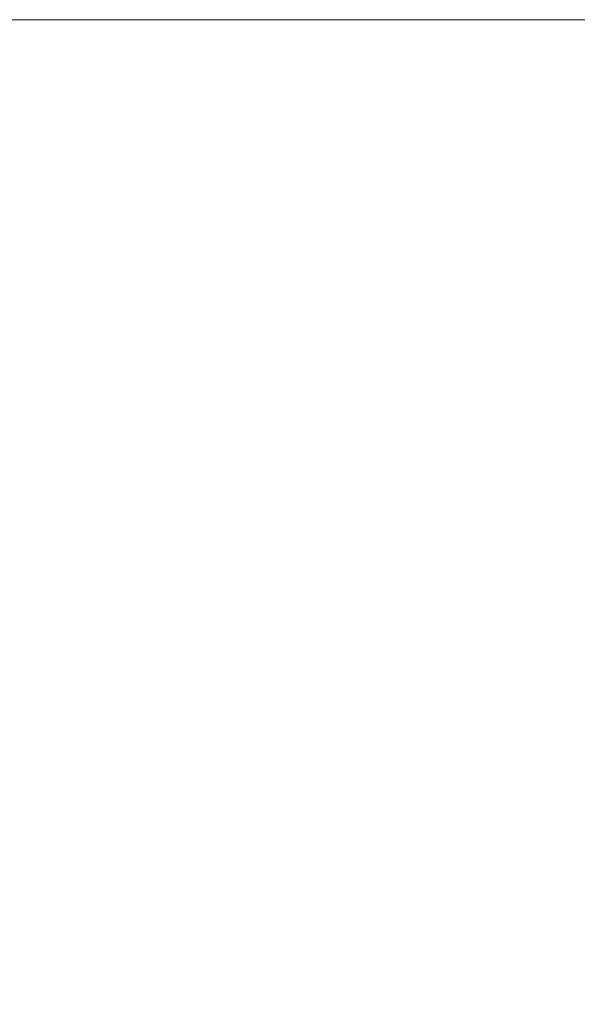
# Model space of a CAD drawing. Header units: millimetres. Extents: x 7 to 1031, y -229 to 221.
# Tile 29 of 32: x 999 to 1015, y 193 to 221. Entities that reach past the tile are written whole.
import ezdxf

# ---------------------------------------------------------------- set-up
doc = ezdxf.new("R2010")
doc.units = ezdxf.units.MM
doc.layers.get('0').update_dxf_attribs({"lineweight": 15})
doc.layers.add('Nessuna', color=7, linetype='Continuous', lineweight=9)

# ---------------------------------------------------------------- blocks, each defined once
blk = doc.blocks.new('Group')
at = {"color": 7, "linetype": 'Continuous', "lineweight": 9, "transparency": 33554687}
for points, invisible_edges in [([(1025.85, 221, -68.133), (967.275, 221, -68.133), (983.15, 221, -67.251), (1025.85, 221, -68.133)], 14), ([(983.15, 221, -67.251), (983.15, 221, -59.251), (1025.85, 221, -59.251), (983.15, 221, -67.251)], 12), ([(983.15, 221, -67.251), (1025.85, 221, -59.251), (1025.85, 221, -68.133), (983.15, 221, -67.251)], 13)]:
    blk.add_3dface(points, dxfattribs=dict(at, invisible_edges=invisible_edges))
for points in [[(967.275, 221, -68.133), (967.275, -229, -68.133), (1025.85, -229, -68.133), (1025.85, 221, -68.133)], [(1025.85, 221, -59.251), (1025.85, -229, -59.251), (983.15, -229, -59.251), (983.15, 221, -59.251)]]:
    blk.add_3dface(points, dxfattribs=at)
blk = doc.blocks.new('Group-1')
at = {"color": 7, "transparency": 33554687}
blk.add_blockref('Group', (0, 0), dxfattribs=at)
blk = doc.blocks.new('Group-2')
at = {"layer": 'Nessuna', "color": 7, "transparency": 33554687}
blk.add_blockref('Group-1', (0, 0), dxfattribs=at)

msp = doc.modelspace()

# ---------------------------------------------------------------- block references
at = {"layer": 'Nessuna', "color": 7, "transparency": 33554687}
msp.add_blockref('Group-2', (0, 0), dxfattribs=at)

doc.saveas('drawing.dxf')
